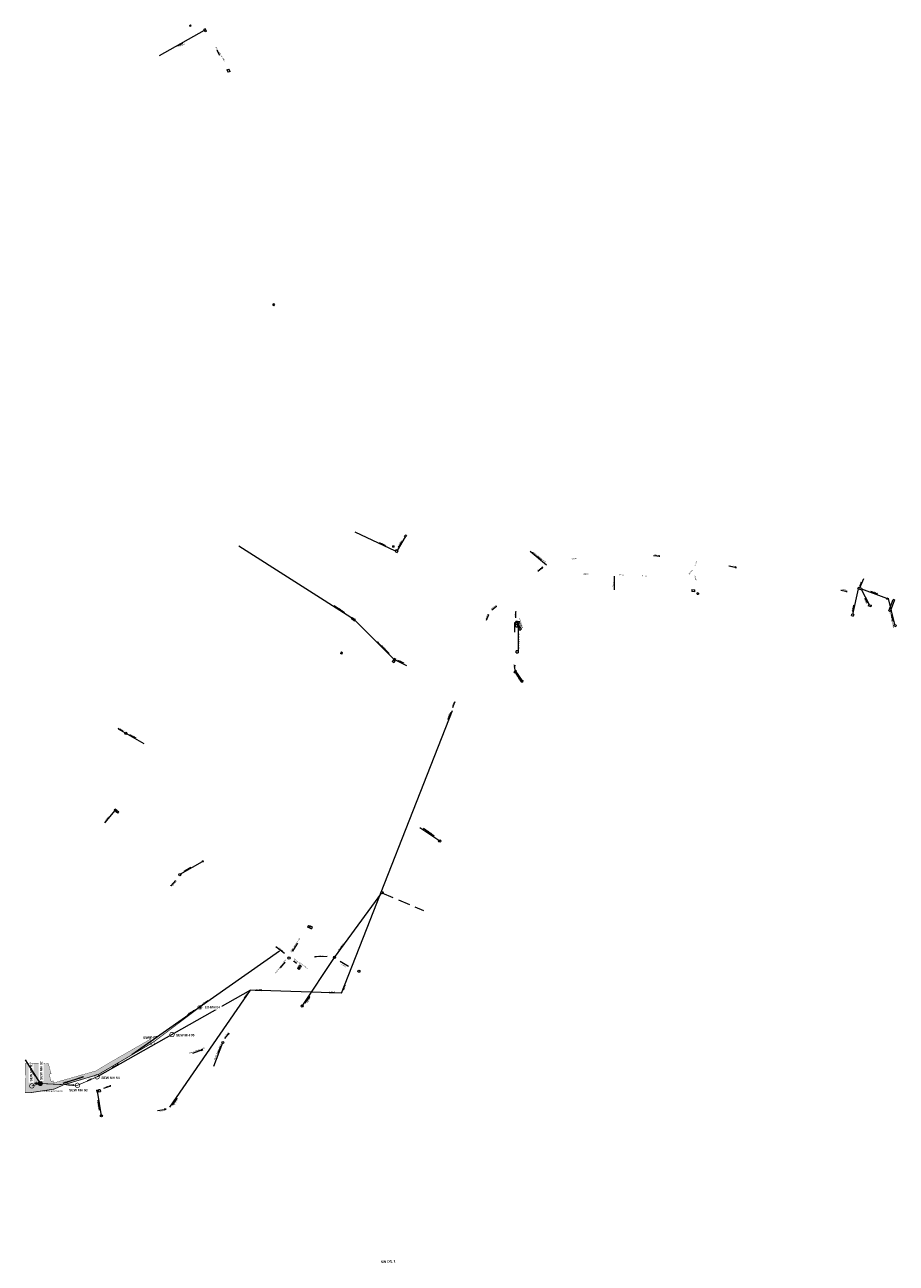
# Model space of a CAD drawing. Header units: millimetres. Extents: x -79464 to -76785, y -3788210 to -3782955.
# Tile 12 of 131: x -78664 to -78373, y -3786205 to -3785791. Entities that reach past the tile are written whole.
import ezdxf
from ezdxf.enums import TextEntityAlignment as Align
from ezdxf.lldxf.tags import DXFTag

# ---------------------------------------------------------------- set-up
doc = ezdxf.new("R2010")
doc.units = ezdxf.units.MM
doc.header["$LTSCALE"] = 8
doc.header["$MEASUREMENT"] = 0
doc.linetypes.add('DASHED', pattern=[0.75, 0.5, -0.25])
doc.linetypes.add('HIDDEN', pattern=[0.375, 0.25, -0.125])
for name, color, linetype in [('CAD', 7, 'Continuous'), ('CIVIL  NEW SWD CHANNEL', 10, 'Continuous'), ('NEW STORMWATER LINE', 10, 'Continuous'), ('Road Edge', 8, 'Continuous'), ('SEWER MANHOLE', 7, 'Continuous'), ('STORMWATER MANHOLE', 7, 'Continuous')]:
    doc.layers.add(name, color=color, linetype=linetype)
doc.layers.add('NEW SEWER LINE', color=3, linetype='Continuous', lineweight=0)
doc.styles.add('DEFAULT', font='arial.ttf')
doc.styles.add('Style-Arial', font='arial.ttf')
tags = doc.linetypes.add('DASHED0', pattern=[1, 0.5, -0.5]).pattern_tags.tags
tags[6:7] = [DXFTag(74, 4), DXFTag(75, 0), DXFTag(340, '0'), DXFTag(46, 0.0), DXFTag(50, 0.0), DXFTag(44, 0.0), DXFTag(45, 0.0)]
tags[4:5] = [DXFTag(74, 4), DXFTag(75, 0), DXFTag(340, '0'), DXFTag(46, 0.0), DXFTag(50, 0.0), DXFTag(44, 0.0), DXFTag(45, 0.0)]
tags = doc.linetypes.add('HIDDEN2', pattern=[0.1875, 0.125, -0.0625]).pattern_tags.tags
tags[6:7] = [DXFTag(74, 4), DXFTag(75, 0), DXFTag(340, '0'), DXFTag(46, 0.0), DXFTag(50, 0.0), DXFTag(44, 0.0), DXFTag(45, 0.0)]
tags[4:5] = [DXFTag(74, 4), DXFTag(75, 0), DXFTag(340, '0'), DXFTag(46, 0.0), DXFTag(50, 0.0), DXFTag(44, 0.0), DXFTag(45, 0.0)]

msp = doc.modelspace()

# ---------------------------------------------------------------- hatches: boundary and pattern name
at = {"layer": 'CAD'}
h = msp.add_hatch(dxfattribs=at)
h.set_pattern_fill('AR-HBONE', color=251, scale=0.003)
h.set_pattern_definition([(45, (-78659.09654, -3786141.6749), (0, 0.4310523), [0.9144, -0.3048]), (135, (-78658.88102, -3786141.45938), (4e-17, 0.4310523), [0.9144, -0.3048])])
h.paths.add_polyline_path([(-78654.44, -3786146.72), (-78651.23, -3786145.26), (-78639.43, -3786141.68), (-78624.71, -3786133.08), (-78621.65, -3786131.27), (-78622.28, -3786129.97), (-78622.71, -3786130.28), (-78634.77, -3786137.21), (-78640.57, -3786140.66), (-78648.82, -3786142.99), (-78654.63, -3786144.67), (-78654.83, -3786143.97), (-78655.49, -3786144.17), (-78656.14, -3786141.76), (-78655.49, -3786141.58), (-78656.45, -3786138.13), (-78662.67, -3786137.98), (-78662.67, -3786138.17), (-78664.17, -3786138.18), (-78664.05, -3786147.92), (-78661.25, -3786147.74)])

# ---------------------------------------------------------------- linework, layer by layer
at = {"layer": 'CIVIL  NEW SWD CHANNEL', "linetype": 'HIDDEN', "const_width": 0.1}
for points in [[(-78606.51, -3786119.37, 1), (-78605.01, -3786119.37, 1)], [(-78622.36, -3786131.29, 1), (-78620.93, -3786131.25, 1)]]:
    msp.add_lwpolyline(points, format="xyb", close=True, dxfattribs=at)
at = {"layer": 'NEW SEWER LINE', "color": 200, "linetype": 'HIDDEN2', "ltscale": 15, "elevation": -3467.19}
msp.add_lwpolyline([(-78615.06, -3786128.49, 0.25, 0.25, 0), (-78615.06, -3786128.49, 0.25, 0.25, 0), (-78615.06, -3786128.49, 0.25, 0.25, 0), (-78640.12, -3786142.61, 0.25, 0.25, 0), (-78646.7, -3786145.47, 0.25, 0.25, 0), (-78659.1, -3786144.85, 0.25, 0.25, 0), (-78661.94, -3786145.66, 0, 0, 0)], format="xyseb", dxfattribs=at)
at = {"layer": 'NEW SEWER LINE', "color": 200, "const_width": 0.216}
for points, elevation in [([(-78615.81, -3786128.49, 1), (-78614.31, -3786128.49, 1)], 6.56), ([(-78640.87, -3786142.61, 1), (-78639.37, -3786142.61, 1)], 6.56), ([(-78662.69, -3786145.66, 1), (-78661.19, -3786145.66, 1)], 6.27)]:
    msp.add_lwpolyline(points, format="xyb", close=True, dxfattribs=dict(at, elevation=elevation))
at = {"layer": 'NEW STORMWATER LINE', "color": 30, "linetype": 'HIDDEN2', "ltscale": 20, "const_width": 0.25}
msp.add_lwpolyline([(-78621.65, -3786131.27), (-78605.76, -3786119.37), (-78605.76, -3786119.37)], dxfattribs=at)
at = {"layer": 'SEWER MANHOLE', "color": 45, "lineweight": 15}
for p, q in [((-78489.78, -3785971.53), (-78495.22, -3785967)), ((-78467.17, -3785975.26), (-78467.22, -3785979.78)), ((-78508.08, -3785986.48), (-78506.53, -3785985.25)), ((-78500.29, -3785991.01), (-78500.37, -3785990.65, 6.07)), ((-78500.15, -3785991.08, 6.44), (-78500.09, -3785990.33, 7.13)), ((-78499.5, -3785990.36, 6.44), (-78500.09, -3785990.33, 7.13)), ((-78499.26, -3785990.81), (-78499.92, -3785990.74, 6.25)), ((-78499.5, -3785990.36, 7.13), (-78499.56, -3785991.1, 6.44)), ((-78499.47, -3785990.38, 7.13), (-78499.52, -3785991.08, 6.44)), ((-78499.47, -3785990.38, 6.44), (-78498.88, -3785990.38, 7.13)), ((-78498.93, -3785991.08, 6.44), (-78498.88, -3785990.38, 7.13)), ((-78500.09, -3785992.12, 6.44), (-78500.16, -3785991.35, 7.13)), ((-78499.58, -3785991.36, 6.44), (-78500.16, -3785991.35, 7.13)), ((-78500.15, -3785991.08, 7.13), (-78499.56, -3785991.1, 6.44)), ((-78500.09, -3785992.12, 7.13), (-78499.51, -3785992.13, 6.44)), ((-78499.58, -3785991.36, 7.13), (-78499.51, -3785992.13, 6.44)), ((-78498.93, -3785991.08, 7.13), (-78499.52, -3785991.08, 6.44)), ((-78499.26, -3785990.81), (-78499.34, -3786000.22, 7.04)), ((-78498.8, -3785992.73), (-78499.26, -3785990.81)), ((-78498.99, -3785993.18, 7.13), (-78498.99, -3785992.45, 6.44)), ((-78498.43, -3785992.48, 7.13), (-78498.99, -3785992.45, 6.44)), ((-78498.99, -3785993.18, 6.44), (-78498.43, -3785993.2, 7.13)), ((-78498.43, -3785992.48, 6.44), (-78498.43, -3785993.2, 7.13)), ((-78499.99, -3786000.85, 7.13), (-78499.95, -3786000.23, 6.44)), ((-78499.99, -3786000.85, 6.44), (-78499.28, -3786000.84, 7.13)), ((-78499.25, -3786000.22, 7.13), (-78499.95, -3786000.23, 6.44)), ((-78499.25, -3786000.22, 6.44), (-78499.28, -3786000.84, 7.13)), ((-78500.58, -3786007.43, 7.13), (-78500.33, -3786006.69, 6.44)), ((-78499.92, -3786006.84, 7.13), (-78500.33, -3786006.69, 6.44)), ((-78498.17, -3786010.49), (-78500.31, -3786007.19)), ((-78499.92, -3786006.84, 6.44), (-78500.17, -3786007.58, 7.13)), ((-78497.89, -3786010.18), (-78500.08, -3786006.93)), ((-78500.58, -3786007.43, 6.44), (-78500.17, -3786007.58, 7.13)), ((-78498.16, -3786010.08, 6.44), (-78498.27, -3786010.66, 7.13)), ((-78497.68, -3786010.65, 6.44), (-78498.27, -3786010.66, 7.13)), ((-78498.16, -3786010.08, 7.13), (-78497.57, -3786010.07, 6.44)), ((-78497.68, -3786010.65, 7.13), (-78497.57, -3786010.07, 6.44)), ((-78558.41, -3786114.62), (-78521.3, -3786020.14)), ((-78615.8, -3786152.81), (-78588.78, -3786113.67)), ((-78558.41, -3786114.62, 8.08), (-78588.78, -3786113.67, 4.77))]:
    msp.add_line(p, q, dxfattribs=at)
for points in [[(-78494.45, -3785967.44), (-78491.5, -3785969.82), (-78491.72, -3785969.53), (-78491.79, -3785969.66), (-78491.5, -3785969.82)], [(-78454.01, -3785968.31), (-78451.88, -3785968.52), (-78452.2, -3785968.42), (-78452.18, -3785968.57), (-78451.88, -3785968.52)], [(-78492.66, -3785973.58), (-78491.03, -3785972.23), (-78491.35, -3785972.4), (-78491.2, -3785972.53), (-78491.03, -3785972.23)], [(-78428.79, -3785971.77), (-78426.27, -3785972.3), (-78426.68, -3785972.13), (-78426.68, -3785972.32), (-78426.27, -3785972.3)], [(-78391.32, -3785979.94), (-78389.3, -3785980.39), (-78389.47, -3785980.32), (-78389.45, -3785980.4), (-78389.3, -3785980.39)], [(-78509.88, -3785989.95), (-78509.14, -3785988.05), (-78509.29, -3785988.29), (-78509.18, -3785988.32), (-78509.14, -3785988.05)], [(-78500.41, -3785993.9), (-78500.37, -3785990.65), (-78500.47, -3785991.01), (-78500.29, -3785991.01)], [(-78500.1, -3785989.13), (-78500.09, -3785987.02), (-78500.15, -3785987.35), (-78500.05, -3785987.35), (-78500.09, -3785987.02)], [(-78498.74, -3785992.27), (-78499.01, -3785991.32), (-78498.96, -3785991.41), (-78499.03, -3785991.46), (-78499.01, -3785991.32)], [(-78500.43, -3786006.47), (-78500.4, -3786004.94), (-78500.45, -3786005.15), (-78500.37, -3786005.16), (-78500.4, -3786004.94)], [(-78498.33, -3786009.9), (-78499.34, -3786008.4), (-78499.31, -3786008.67), (-78499.13, -3786008.55), (-78499.34, -3786008.4)], [(-78521.14, -3786019.13), (-78520.42, -3786017.25), (-78520.56, -3786017.53), (-78520.47, -3786017.54), (-78520.42, -3786017.25)], [(-78522.71, -3786023.16), (-78521.78, -3786020.8), (-78521.91, -3786021), (-78521.81, -3786021.05), (-78521.78, -3786020.8)], [(-78590.79, -3786116.29), (-78589.84, -3786114.93), (-78589.97, -3786115.04), (-78589.88, -3786115.1), (-78589.84, -3786114.93)], [(-78587.21, -3786113.63), (-78585.05, -3786113.68), (-78585.29, -3786113.64), (-78585.25, -3786113.74), (-78585.05, -3786113.68)], [(-78562.53, -3786114.37), (-78560.68, -3786114.43), (-78560.86, -3786114.39), (-78560.85, -3786114.46), (-78560.68, -3786114.43)], [(-78557.87, -3786113.56), (-78557.25, -3786111.96), (-78557.38, -3786112.14), (-78557.28, -3786112.18), (-78557.25, -3786111.96)], [(-78634.99, -3786139.54), (-78632.89, -3786138.34), (-78633.37, -3786138.52), (-78633.25, -3786138.67), (-78632.89, -3786138.34)], [(-78646.08, -3786143.08), (-78644.77, -3786142.65), (-78644.88, -3786142.66), (-78644.85, -3786142.72), (-78644.77, -3786142.65)], [(-78643.33, -3786143.93), (-78642.1, -3786143.44), (-78642.28, -3786143.48), (-78642.24, -3786143.53), (-78642.1, -3786143.44)], [(-78614.9, -3786152.12), (-78613.37, -3786149.77), (-78613.69, -3786150.04), (-78613.45, -3786150.18), (-78613.37, -3786149.77)], [(-78619.96, -3786153.86), (-78617.01, -3786153.45), (-78617.71, -3786153.45), (-78617.57, -3786153.69), (-78617.01, -3786153.45)]]:
    msp.add_lwpolyline(points, dxfattribs=at)
msp.add_lwpolyline([(-78506.53, -3785985.25), (-78506.8, -3785985.37), (-78506.67, -3785985.48)], close=True, dxfattribs=at)
at = {"layer": 'STORMWATER MANHOLE', "color": 216, "lineweight": 15}
for p, q in [((-78609.22, -3785791.05, 5.27), (-78608.88, -3785790.84, 5.29)), ((-78609.22, -3785791.05, 5.29), (-78609, -3785791.43, 5.27)), ((-78608.66, -3785791.22, 5.29), (-78609, -3785791.43, 5.27)), ((-78608.66, -3785791.22, 5.27), (-78608.88, -3785790.84, 5.29)), ((-78604.25, -3785792.74, 1.34), (-78619.37, -3785801.17)), ((-78603.93, -3785792.23, 3.32), (-78604.4, -3785792.46)), ((-78604.02, -3785793.15, 3.32), (-78604.4, -3785792.46)), ((-78603.56, -3785792.92, 3.32), (-78604.02, -3785793.15)), ((-78603.56, -3785792.92, 3.32), (-78603.93, -3785792.23)), ((-78596.72, -3785805.95, 5.27), (-78596.11, -3785805.69, 5.29)), ((-78596.72, -3785805.95, 5.29), (-78596.26, -3785806.72, 5.27)), ((-78595.65, -3785806.45, 5.29), (-78596.26, -3785806.72, 5.27)), ((-78595.65, -3785806.45, 5.27), (-78596.11, -3785805.69, 5.29)), ((-78581.13, -3785884.05, 4.75), (-78581.37, -3785884.41, 4.76)), ((-78581, -3785884.81, 4.75), (-78581.37, -3785884.41, 4.76)), ((-78581.13, -3785884.05, 4.76), (-78580.76, -3785884.45, 4.75)), ((-78581, -3785884.81, 4.76), (-78580.76, -3785884.45, 4.75)), ((-78540.34, -3785966.81, 4.71), (-78553.77, -3785960.5, 4.75)), ((-78537.33, -3785961.93, 6.03), (-78537.11, -3785961.48, 5.84)), ((-78536.65, -3785961.65, 6.03), (-78537.11, -3785961.48, 5.84)), ((-78536.65, -3785961.65, 5.84), (-78536.87, -3785962.09, 6.03)), ((-78554.08, -3785989.77, 4.11), (-78592.66, -3785965.13, 2.95)), ((-78541.32, -3785965.03, 4.72), (-78540.76, -3785965.03, 4.69)), ((-78541.32, -3785965.03, 4.69), (-78541.28, -3785965.51, 4.72)), ((-78540.72, -3785965.51, 4.69), (-78541.28, -3785965.51, 4.72)), ((-78540.72, -3785965.51, 4.72), (-78540.76, -3785965.03, 4.69)), ((-78537.09, -3785962.01, 5.94), (-78539.72, -3785966.63, 4.71)), ((-78537.33, -3785961.93, 5.84), (-78536.87, -3785962.09, 6.03)), ((-78540.41, -3785966.93, 4.72), (-78540.13, -3785966.43, 4.69)), ((-78540.41, -3785966.93, 4.69), (-78539.78, -3785967.25, 4.72)), ((-78539.5, -3785966.74, 4.72), (-78540.13, -3785966.43, 4.69)), ((-78539.5, -3785966.74, 4.69), (-78539.78, -3785967.25, 4.72)), ((-78385.05, -3785979.14), (-78383.67, -3785975.96)), ((-78441.23, -3785979.69, 5.49), (-78440.18, -3785979.78, 6.29)), ((-78441.23, -3785979.69, 6.29), (-78441.22, -3785980.37, 5.49)), ((-78440.16, -3785980.46, 6.29), (-78441.22, -3785980.37, 5.49)), ((-78440.16, -3785980.46, 5.49), (-78440.18, -3785979.78, 6.29)), ((-78439, -3785980.85, 6.29), (-78439.43, -3785980.83, 5.49)), ((-78439.42, -3785981.25, 6.29), (-78439.43, -3785980.83, 5.49)), ((-78439.42, -3785981.25, 5.49), (-78439, -3785981.28, 6.29)), ((-78439, -3785980.85, 5.49), (-78439, -3785981.28, 6.29)), ((-78387.35, -3785988.01, 3.51), (-78385.42, -3785979.43, 3.53)), ((-78385.72, -3785979.34, 2.95), (-78385.6, -3785978.96, 4.11)), ((-78385.72, -3785979.34, 4.11), (-78385.13, -3785979.51, 2.95)), ((-78385.01, -3785979.14, 2.95), (-78385.6, -3785978.96, 4.11)), ((-78385.01, -3785979.14, 4.11), (-78385.13, -3785979.51, 2.95)), ((-78385.02, -3785979.55, 4.11), (-78384.92, -3785979.15, 2.95)), ((-78385.02, -3785979.55, 2.95), (-78384.42, -3785979.73, 4.11)), ((-78384.31, -3785979.32, 4.11), (-78384.92, -3785979.15, 2.95)), ((-78381.81, -3785984.76, 3.77), (-78384.47, -3785979.71, 4.01)), ((-78384.31, -3785979.32, 2.95), (-78384.42, -3785979.73, 4.11)), ((-78376.01, -3785982.69, 3.6), (-78384.37, -3785979.52, 3.52)), ((-78375.94, -3785982.47, 2.95), (-78376.06, -3785982.87, 4.11)), ((-78375.94, -3785982.47, 4.11), (-78375.38, -3785982.63, 2.95)), ((-78382.09, -3785984.68, 2.95), (-78382.22, -3785985.14, 4.11)), ((-78381.28, -3785985.41, 2.95), (-78382.22, -3785985.14, 4.11)), ((-78382.09, -3785984.68, 4.11), (-78381.14, -3785984.95, 2.95)), ((-78381.28, -3785985.41, 4.11), (-78381.14, -3785984.95, 2.95)), ((-78375.5, -3785983.03, 2.95), (-78376.06, -3785982.87, 4.11)), ((-78375.5, -3785983.03, 4.11), (-78375.38, -3785982.63, 2.95)), ((-78373.31, -3785991.41, 3.12), (-78375.38, -3785982.63, 2.96)), ((-78375.3, -3785986.84, 4.11), (-78373.89, -3785983.02, 2.95)), ((-78373.46, -3785983.17, 2.95), (-78374.87, -3785986.99, 4.11)), ((-78373.46, -3785983.17, 4.11), (-78373.89, -3785983.02, 2.95)), ((-78387.81, -3785988.4, 4.11), (-78387.65, -3785987.94, 2.95)), ((-78387.81, -3785988.4, 2.95), (-78387.2, -3785988.54, 4.11)), ((-78387.04, -3785988.08, 4.11), (-78387.65, -3785987.94, 2.95)), ((-78387.04, -3785988.08, 2.95), (-78387.2, -3785988.54, 4.11)), ((-78375.3, -3785986.84, 2.95), (-78374.87, -3785986.99, 4.11)), ((-78373.52, -3785991.85, 4.11), (-78373.4, -3785991.39, 2.95)), ((-78373.52, -3785991.85, 2.95), (-78372.96, -3785992.03, 4.11)), ((-78372.84, -3785991.57, 4.11), (-78373.4, -3785991.39, 2.95)), ((-78372.84, -3785991.57, 2.95), (-78372.96, -3785992.03, 4.11)), ((-78558.38, -3786000.51, 3.75), (-78558.66, -3786001.05, 4.36)), ((-78558.3, -3786001.27, 3.75), (-78558.66, -3786001.05, 4.36)), ((-78558.38, -3786000.51, 4.36), (-78558.02, -3786000.73, 3.75)), ((-78558.3, -3786001.27, 4.36), (-78558.02, -3786000.73, 3.75)), ((-78540.99, -3786003.14, 4.36), (-78540.74, -3786002.73, 3.75)), ((-78540.99, -3786003.14, 3.75), (-78540.43, -3786003.45, 4.36)), ((-78540.18, -3786003.05, 4.36), (-78540.74, -3786002.73, 3.75)), ((-78540.18, -3786003.05, 3.75), (-78540.43, -3786003.45, 4.36)), ((-78541.36, -3786003.81, 3.75), (-78541.08, -3786003.35, 4.36)), ((-78541.36, -3786003.81, 4.36), (-78540.82, -3786004.1, 3.75)), ((-78540.55, -3786003.64, 3.75), (-78541.08, -3786003.35, 4.36)), ((-78540.55, -3786003.64, 4.36), (-78540.82, -3786004.1, 3.75)), ((-78633.07, -3786026.29, 2.04), (-78624.46, -3786031.2, 1.94)), ((-78637.5, -3786057.72, 1.81), (-78634.03, -3786053.62, 2.31)), ((-78634, -3786053.08, 1.81), (-78634.38, -3786053.51, 2.31)), ((-78633.85, -3786053.94, 1.81), (-78634.38, -3786053.51, 2.31)), ((-78634, -3786053.08, 2.31), (-78633.47, -3786053.51, 1.81)), ((-78633.85, -3786053.94, 2.31), (-78633.47, -3786053.51, 1.81)), ((-78633.45, -3786053.53, 2.31), (-78633.82, -3786053.96, 1.81)), ((-78633.23, -3786054.46, 2.31), (-78633.82, -3786053.96, 1.81)), ((-78633.45, -3786053.53, 1.81), (-78632.85, -3786054.03, 2.31)), ((-78633.23, -3786054.46, 1.81), (-78632.85, -3786054.03, 2.31)), ((-78525.53, -3786063.78, 7.69), (-78532.19, -3786059.41, 4.62)), ((-78604.97, -3786070.68, 4.36), (-78612.44, -3786075.02, 3.75)), ((-78604.92, -3786070.36, 4.26), (-78604.97, -3786070.68, 4.63)), ((-78604.61, -3786070.74, 4.26), (-78604.97, -3786070.68, 4.63)), ((-78604.92, -3786070.36, 4.63), (-78604.56, -3786070.42, 4.26)), ((-78604.61, -3786070.74, 4.63), (-78604.56, -3786070.42, 4.26)), ((-78560.69, -3786102.68, 4.25), (-78544.83, -3786081.05, 5.48)), ((-78569.46, -3786091.97, 7.69), (-78569.72, -3786092.62, 4.62)), ((-78569.16, -3786092.82, 7.69), (-78569.72, -3786092.62, 4.62)), ((-78569.46, -3786091.97, 4.62), (-78568.9, -3786092.17, 7.69)), ((-78569.16, -3786092.82, 4.62), (-78568.9, -3786092.17, 7.69)), ((-78568.94, -3786092.92, 4.62), (-78568.7, -3786092.26, 7.69)), ((-78568.94, -3786092.92, 7.69), (-78568.42, -3786093.16, 4.62)), ((-78568.19, -3786092.49, 4.62), (-78568.7, -3786092.26, 7.69)), ((-78568.19, -3786092.49, 7.69), (-78568.42, -3786093.16, 4.62)), ((-78628.47, -3786135.18, 6.14), (-78579.15, -3786100.44, 6.14)), ((-78572.83, -3786105.97, 7.69), (-78573.14, -3786106.37, 4.62)), ((-78572.56, -3786106.75, 7.69), (-78573.14, -3786106.37, 4.62)), ((-78572.83, -3786105.97, 4.62), (-78572.25, -3786106.35, 7.69)), ((-78572.69, -3786105.71, 4.62), (-78572.39, -3786105.26, 7.69)), ((-78572.69, -3786105.71, 7.69), (-78572.13, -3786106.06, 4.62)), ((-78572.56, -3786106.75, 4.62), (-78572.25, -3786106.35, 7.69)), ((-78571.83, -3786105.61, 4.62), (-78572.39, -3786105.26, 7.69)), ((-78571.83, -3786105.61, 7.69), (-78572.13, -3786106.06, 4.62)), ((-78571.5, -3786118.95, 4.63), (-78560.69, -3786102.68, 4.26)), ((-78601.08, -3786139.11, 5.83), (-78598.04, -3786131.15, 5.84)), ((-78640.34, -3786147.13, 6.51), (-78639.85, -3786147.06, 6.12)), ((-78640.34, -3786147.13, 6.12), (-78640.24, -3786147.76, 6.51)), ((-78639.74, -3786147.69, 6.12), (-78640.24, -3786147.76, 6.51)), ((-78638.68, -3786155.67, 6.34), (-78640.01, -3786147.42, 6.5)), ((-78639.74, -3786147.69, 6.51), (-78639.85, -3786147.06, 6.12)), ((-78639.09, -3786146.92, 6.12), (-78639.59, -3786147, 6.51)), ((-78639.48, -3786147.64, 6.12), (-78639.59, -3786147, 6.51)), ((-78639.48, -3786147.64, 6.51), (-78638.99, -3786147.56, 6.12)), ((-78639.09, -3786146.92, 6.51), (-78638.99, -3786147.56, 6.12))]:
    msp.add_line(p, q, dxfattribs=at)
at = {"layer": 'STORMWATER MANHOLE', "color": 216, "linetype": 'DASHED', "lineweight": 15}
msp.add_line((-78544.83, -3786081.05), (-78530.91, -3786087), dxfattribs=at)
at = {"layer": 'STORMWATER MANHOLE', "color": 216, "lineweight": 15}
for points in [[(-78611.5, -3785797.07), (-78613.08, -3785797.87), (-78612.88, -3785797.73), (-78612.86, -3785797.82), (-78613.08, -3785797.87)], [(-78599.02, -3785801.11), (-78599.99, -3785799.4), (-78599.82, -3785799.53), (-78599.95, -3785799.58), (-78599.99, -3785799.4)], [(-78543.71, -3785965.09), (-78545.71, -3785964.11), (-78545.44, -3785964.18), (-78545.51, -3785964.29), (-78545.71, -3785964.11)], [(-78538.19, -3785963.58), (-78539.28, -3785965.55), (-78539.18, -3785965.21), (-78539.06, -3785965.31), (-78539.28, -3785965.55)], [(-78384.96, -3785978.89), (-78384.42, -3785977.38), (-78384.56, -3785977.57), (-78384.43, -3785977.62), (-78384.42, -3785977.38)], [(-78379.01, -3785981.28), (-78381.39, -3785980.38), (-78381.08, -3785980.41), (-78381.13, -3785980.6), (-78381.39, -3785980.38)], [(-78557.37, -3785987.44), (-78560.79, -3785985.18), (-78560.43, -3785985.33), (-78560.55, -3785985.43), (-78560.79, -3785985.18)], [(-78387.4, -3785986.99), (-78386.98, -3785984.92), (-78387.14, -3785985.26), (-78386.98, -3785985.29), (-78386.98, -3785984.92)], [(-78382.32, -3785984.28), (-78383.19, -3785982.56), (-78382.96, -3785982.74), (-78383.14, -3785982.87), (-78383.19, -3785982.56)], [(-78536.49, -3786005.15), (-78540.74, -3786003.13), (-78554.08, -3785989.77)], [(-78373.71, -3785990.48), (-78374.45, -3785988.05), (-78374.4, -3785988.53), (-78374.21, -3785988.47), (-78374.45, -3785988.05)], [(-78542.46, -3786001.09), (-78546.47, -3785997.12), (-78546.03, -3785997.32), (-78546.25, -3785997.5), (-78546.47, -3785997.12)], [(-78537.54, -3786004.34), (-78539.56, -3786003.46), (-78539.29, -3786003.48), (-78539.35, -3786003.62), (-78539.56, -3786003.46)], [(-78631.46, -3786027.02), (-78633.03, -3786026.14), (-78632.89, -3786026.19), (-78632.93, -3786026.25), (-78633.03, -3786026.14)], [(-78627.21, -3786029.41), (-78629.13, -3786028.25), (-78628.85, -3786028.35), (-78628.93, -3786028.47), (-78629.13, -3786028.25)], [(-78636.33, -3786056.01), (-78637.39, -3786057.43), (-78637.32, -3786057.25), (-78637.27, -3786057.32), (-78637.39, -3786057.43)], [(-78527.43, -3786062.14), (-78530.97, -3786059.64), (-78530.49, -3786059.8), (-78530.73, -3786060.08), (-78530.97, -3786059.64)], [(-78608.78, -3786072.67), (-78610.95, -3786073.97), (-78610.7, -3786073.74), (-78610.64, -3786073.88), (-78610.95, -3786073.97)], [(-78613.91, -3786076.94), (-78615.41, -3786078.73), (-78615.32, -3786078.55), (-78615.24, -3786078.66), (-78615.41, -3786078.73)], [(-78573.06, -3786097.88), (-78574.74, -3786100.57), (-78574.6, -3786100.09), (-78574.4, -3786100.26), (-78574.74, -3786100.57)], [(-78557.75, -3786098.35), (-78559.14, -3786100.27), (-78559.01, -3786099.99), (-78558.89, -3786100.13), (-78559.14, -3786100.27)], [(-78577.41, -3786101.38), (-78580.32, -3786099.11), (-78579.89, -3786099.34), (-78580.06, -3786099.43), (-78580.32, -3786099.11)], [(-78563.2, -3786102.41), (-78567.32, -3786102.5), (-78566.97, -3786102.41), (-78567.01, -3786102.63), (-78567.32, -3786102.5)], [(-78578.77, -3786106.14), (-78577.2, -3786104.3), (-78577.46, -3786104.55), (-78577.39, -3786104.6), (-78577.2, -3786104.3)], [(-78573.38, -3786104.71), (-78574.37, -3786103.95), (-78574.21, -3786104.01), (-78574.27, -3786104.11), (-78574.37, -3786103.95)], [(-78556.02, -3786105.77), (-78558.84, -3786104.07), (-78558.47, -3786104.18), (-78558.52, -3786104.33), (-78558.84, -3786104.07)], [(-78604.95, -3786118.53), (-78603.04, -3786117.21), (-78603.34, -3786117.33), (-78603.24, -3786117.4), (-78603.04, -3786117.21)], [(-78570.52, -3786117.97), (-78568.98, -3786115.72), (-78569.27, -3786116.01), (-78569.09, -3786116.13), (-78568.98, -3786115.72)], [(-78609.85, -3786121.91), (-78607.6, -3786120.41), (-78608.02, -3786120.59), (-78607.89, -3786120.75), (-78607.6, -3786120.41)], [(-78597.39, -3786129.8), (-78595.93, -3786128.03), (-78596.22, -3786128.24), (-78596.04, -3786128.32), (-78595.93, -3786128.03)], [(-78608.06, -3786134.66), (-78604.8, -3786133.51), (-78605.36, -3786133.63), (-78605.28, -3786133.82), (-78604.8, -3786133.51)], [(-78599.66, -3786134.69), (-78598.72, -3786132.33), (-78598.88, -3786132.54), (-78598.75, -3786132.58), (-78598.72, -3786132.33)], [(-78639.26, -3786153.81), (-78639.8, -3786150.39), (-78639.8, -3786150.88), (-78639.65, -3786150.84), (-78639.8, -3786150.39)]]:
    msp.add_lwpolyline(points, dxfattribs=at)
for points in [[(-78555.06, -3785989.45), (-78554.83, -3785989.08), (-78554.32, -3785989.38), (-78554.55, -3785989.76)], [(-78553.9, -3785990.1), (-78553.71, -3785989.73), (-78554.24, -3785989.45), (-78554.43, -3785989.82)]]:
    msp.add_lwpolyline(points, close=True, dxfattribs=at)
for centre in [(-78630.5, -3786027.76, 2.04), (-78525.53, -3786063.78, 6.17), (-78612.44, -3786075.02, 3.75), (-78544.83, -3786081.05, 3.75), (-78575.92, -3786102.9, 6.17), (-78560.69, -3786102.68, 6.17), (-78552.54, -3786107.33, 6.17), (-78605.76, -3786119.37, 6.17), (-78571.5, -3786118.95, 6.17), (-78598.04, -3786131.15, 6.17), (-78638.68, -3786155.67, 6.34)]:
    msp.add_circle(centre, 0.35, dxfattribs=at)

# ---------------------------------------------------------------- texts
at = {"layer": 'NEW SEWER LINE', "color": 200, "linetype": 'Continuous', "lineweight": -3, "insert": (-78613.72, -3786128.28, -1725.63), "char_height": 0.8, "attachment_point": 1, "style": 'DEFAULT'}
msp.add_mtext_dynamic_manual_height_columns('{\\fArial|b1|i0|c0|p39;SEW MH 05}', width=6.7758, gutter_width=1, heights=[0], dxfattribs=at)
at = {"layer": 'NEW STORMWATER LINE', "linetype": 'Continuous', "lineweight": -3, "char_height": 0.8, "attachment_point": 1, "rotation": 3.1799, "style": 'DEFAULT'}
for s, width, insert in [('{\\fArial|b1|i0|c0|p39;SWMH05}', 4.8473, (-78624.73, -3786129.18)), ('{\\fArial|b1|i0|c0|p39;SW O/L 1}', 5.3319, (-78545.24, -3786204.11, -1731.93))]:
    msp.add_mtext_dynamic_manual_height_columns(s, width=width, gutter_width=1, heights=[0], dxfattribs=dict(at, insert=insert))
at = {"layer": 'SEWER MANHOLE', "color": 1, "style": 'Style-Arial'}
for s, rotation, p in [('200mm @invert 3.47m', 323, (-78494.52, -3785967.07, 5.45)), ('150mm', 93, (-78500.49, -3785992.46, 6.29)), ('150mm', 90, (-78500.25, -3785988.85, 6.08)), ('@invert 5.82m', 107, (-78497.82, -3785992.75, 6.31)), ('150mm ', 107, (-78498.25, -3785992.46, 6.38)), ('150mm @invert 6.04m', 90, (-78498.96, -3785999.45, 6.84)), ('150mm', 90, (-78500.64, -3786006.43, 6.7)), ('150mm', 124, (-78498.77, -3786009.91, 6.89))]:
    msp.add_text(s, height=0.4, rotation=rotation, dxfattribs=at).set_placement(p, align=Align.MIDDLE_LEFT)
for s, rotation, p in [('500mm', 11, (-78481.49, -3785969.86, 5.46)), ('500mm', 356, (-78453.94, -3785968.44, 5.48)), ('500mm', 41, (-78492.46, -3785973.54, 5.64)), ('500mm', 351, (-78428.6, -3785971.93, 5.92)), ('500mm', 351, (-78391.19, -3785979.98, 7.37)), ('500mm', 41, (-78507.97, -3785986.5, 5.56)), ('500mm', 72, (-78509.7, -3785989.64, 5.55)), ('500mm', 72, (-78520.99, -3786019.01, 4.59)), ('500mm', 72, (-78522.53, -3786022.98, 4.58)), ('500mm', 60, (-78590.59, -3786116.39, 5.97)), ('500mm', 3, (-78586.95, -3786113.76, 5.9)), ('500mm', 72, (-78557.27, -3786113.71, 8.07)), ('100mm', 29, (-78634.99, -3786139.54, 6.52)), ('100mm', 16, (-78646.17, -3786143.19, 6.59)), ('100mm', 23, (-78643.45, -3786144.08, 6.65)), ('500mm', 62, (-78614.08, -3786152.2, 7.17)), ('500mm', 11, (-78619.13, -3786154.41, 7.43))]:
    msp.add_text(s, height=0.4, rotation=rotation, dxfattribs=at).set_placement(p, align=Align.BOTTOM_LEFT)
for rotation, p in [(53, (-78441.65, -3785973.9, 5.79)), (66, (-78439.89, -3785970.98, 5.7)), (358, (-78476.72, -3785974.49, 5.62)), (92, (-78467.46, -3785978.15, 5.7)), (358, (-78464.64, -3785974.79, 5.66)), (358, (-78457.05, -3785975.12, 5.7)), (102, (-78440.03, -3785975.84, 5.9))]:
    msp.add_text('150mm', height=0.4, rotation=rotation, dxfattribs=at).set_placement(p, align=Align.MIDDLE)
msp.add_text('500mm', height=0.4, dxfattribs=at).set_placement((-78562.47, -3786114.41, 6.49), align=Align.BOTTOM_LEFT)
msp.add_text('PVC RODING EYECOVER', height=0.4, dxfattribs=at).set_placement((-78658.51, -3786147.47, 6.56), align=Align.MIDDLE_LEFT)
at = {"layer": 'STORMWATER MANHOLE', "color": 1, "style": 'Style-Arial'}
for s, rotation, p in [('450mm', 21, (-78612.51, -3785797.9, 3.05)), ('300mm @invert 1.79m', 302, (-78600.44, -3785798.19, 2.95)), ('150mm', 339, (-78545.07, -3785964.28, 4.65)), ('150mm', 61, (-78539.22, -3785964.88, 4.65)), ('350mm', 73, (-78385.17, -3785978.73, 7.68)), ('300mm', 343, (-78380.77, -3785980.42, 7.62)), ('450mm', 331, (-78559.43, -3785985.95, 4.21)), ('250mm', 79, (-78387.53, -3785986.79, 7.56)), ('300mm', 298, (-78383.49, -3785982.86, 7.59)), ('400mm @invert 6.99m', 103, (-78373.71, -3785992.48, 7.77)), ('450mm', 320, (-78545.06, -3785998.3, 4.05)), ('100mm', 337, (-78539.05, -3786003.5, 3.97)), ('300mm', 331, (-78632.67, -3786026.1, 2.07)), ('300mm', 331, (-78628.39, -3786028.51, 2.01)), ('400mm', 56, (-78637.28, -3786057.13, 2.32)), ('500mm', 329, (-78529.83, -3786060.26, 6.54)), ('400mm', 30, (-78610.67, -3786073.56, 3.85)), ('650mm', 53, (-78614.81, -3786078.61, 3.19)), ('350mm @invert 3.38m', 57, (-78575.42, -3786100.94, 4.9)), ('400mm', 53, (-78558.83, -3786099.5, 3.96)), ('650mm', 324, (-78579.43, -3786099.54, 5.1)), ('600mm', 1, (-78566.08, -3786102.24, 4.26)), ('400mm @invert 3.13m', 52, (-78580.52, -3786107.95, 5.59)), ('350mm @invert 3.23m', 326, (-78574.33, -3786103.22, 4.87)), ('400mm', 330, (-78558.39, -3786104.88, 5.54)), ('400mm', 32, (-78604.89, -3786118.2, 6.14)), ('400mm', 60, (-78569.89, -3786117.86, 4.24)), ('400mm', 32, (-78609.72, -3786121.5, 6.15)), ('400mm', 52, (-78597.36, -3786129.28, 5.76)), ('400mm @invert 4.01m', 19, (-78609.37, -3786134.74, 6.15)), ('350mm @invert 4.01m', 67, (-78600.92, -3786136.97, 5.85)), ('400mm', 101, (-78639.59, -3786152.85, 6.42))]:
    msp.add_text(s, height=0.4, rotation=rotation, dxfattribs=at).set_placement(p, align=Align.MIDDLE_LEFT)

# ---------------------------------------------------------------- next in the draw order: texts
at = {"layer": 'NEW SEWER LINE', "color": 200, "linetype": 'Continuous', "lineweight": -3, "insert": (-78662.56, -3786144.16, 6.66), "char_height": 0.8, "attachment_point": 1, "rotation": 90, "style": 'DEFAULT', "bg_fill": 2}
msp.add_mtext_dynamic_manual_height_columns('{\\fArial|b1|i0|c0|p39;SEW MH 01}', width=5.9475, gutter_width=1, heights=[0], dxfattribs=at)

# ---------------------------------------------------------------- next in the draw order: linework, layer by layer
at = {"layer": 'Road Edge', "color": 3, "const_width": 0.1}
msp.add_lwpolyline([(-78664.17, -3786138.18), (-78662.67, -3786138.17), (-78662.67, -3786137.98), (-78656.45, -3786138.13), (-78655.49, -3786141.58), (-78656.14, -3786141.76), (-78655.49, -3786144.17), (-78654.83, -3786143.97), (-78654.63, -3786144.67), (-78648.82, -3786142.99), (-78640.57, -3786140.66), (-78634.77, -3786137.21), (-78622.71, -3786130.28), (-78622.28, -3786129.97), (-78621.65, -3786131.27), (-78624.71, -3786133.08), (-78639.43, -3786141.68), (-78651.23, -3786145.26), (-78654.44, -3786146.72), (-78661.25, -3786147.74), (-78664.05, -3786147.92)], close=True, dxfattribs=at)

# ---------------------------------------------------------------- next in the draw order: texts
at = {"layer": 'NEW SEWER LINE', "color": 200, "linetype": 'Continuous', "lineweight": -3, "insert": (-78659.21, -3786143.63, -1731.93), "char_height": 0.8, "attachment_point": 1, "rotation": 90, "style": 'DEFAULT', "bg_fill": 2}
msp.add_mtext_dynamic_manual_height_columns('{\\fArial|b1|i0|c0|p39;SEW MH 02}', width=6.2267, gutter_width=1, heights=[0], dxfattribs=at)
at = {"layer": 'NEW SEWER LINE', "color": 200, "linetype": 'Continuous', "lineweight": -3, "char_height": 0.8, "attachment_point": 1, "style": 'DEFAULT', "bg_fill": 3, "box_fill_scale": 1.5, "bg_fill_color": 256, "bg_fill_transparency": 0}
for s, width, insert in [('{\\fArial|b1|i0|c0|p39;SEW MH 04}', 6.149, (-78638.71, -3786142.53, 1741.81)), ('{\\fArial|b1|i0|c0|p39;SEW MH 03}', 6.2296, (-78649.44, -3786146.7, -1731.93))]:
    msp.add_mtext_dynamic_manual_height_columns(s, width=width, gutter_width=1, heights=[0], dxfattribs=dict(at, insert=insert))

# ---------------------------------------------------------------- next in the draw order: linework, layer by layer
at = {"layer": 'CIVIL  NEW SWD CHANNEL', "linetype": 'HIDDEN2', "ltscale": 20, "const_width": 0.25}
msp.add_lwpolyline([(-78664.18, -3786147.93), (-78662.39, -3786147.91), (-78654.44, -3786146.72), (-78653.03, -3786146.08), (-78651.23, -3786145.26), (-78639.7, -3786141.84), (-78621.65, -3786131.27)], dxfattribs=at)
at = {"layer": 'NEW SEWER LINE', "color": 200, "const_width": 0.216}
for points, elevation in [([(-78659.86, -3786144.85, 1), (-78658.36, -3786144.85, 1)], -3467.19), ([(-78647.45, -3786145.47, 1), (-78645.95, -3786145.47, 1)], 6.42)]:
    msp.add_lwpolyline(points, format="xyb", close=True, dxfattribs=dict(at, elevation=elevation))
at = {"layer": 'SEWER MANHOLE', "color": 45, "lineweight": 15}
for p, q in [((-78588.78, -3786113.67, 6.57), (-78640.12, -3786142.61, 6.56)), ((-78664.18, -3786136.99), (-78659.14, -3786144.87)), ((-78644.9, -3786142.76, 6.61), (-78651.54, -3786144.9, 6.56)), ((-78658.74, -3786144.56, 5.7), (-78659.51, -3786144.59, 5.83)), ((-78659.51, -3786145.19, 5.7), (-78659.51, -3786144.59, 5.83)), ((-78659.51, -3786145.19, 5.83), (-78658.74, -3786145.17, 5.7)), ((-78658.74, -3786144.56, 5.83), (-78658.74, -3786145.17, 5.7))]:
    msp.add_line(p, q, dxfattribs=at)
at = {"layer": 'SEWER MANHOLE', "color": 45, "linetype": 'DASHED0', "lineweight": 15}
msp.add_line((-78659.71, -3786144.86, 6.4), (-78661.04, -3786144.83, 6.4), dxfattribs=at)
at = {"layer": 'SEWER MANHOLE', "color": 45, "lineweight": 15}
for points in [[(-78661.6, -3786141.18), (-78661.05, -3786142.06), (-78661.09, -3786141.94), (-78661.14, -3786141.98), (-78661.05, -3786142.06)], [(-78660.49, -3786144.77), (-78659.74, -3786144.8), (-78659.85, -3786144.78), (-78659.84, -3786144.82), (-78659.74, -3786144.8)], [(-78651.32, -3786144.73), (-78649.79, -3786144.26), (-78650, -3786144.29), (-78649.96, -3786144.36), (-78649.79, -3786144.26)], [(-78649.67, -3786145.25), (-78648.01, -3786145.38), (-78648.21, -3786145.34), (-78648.19, -3786145.39), (-78648.01, -3786145.38)]]:
    msp.add_lwpolyline(points, dxfattribs=at)
at = {"layer": 'STORMWATER MANHOLE', "color": 216, "lineweight": 15}
msp.add_lwpolyline([(-78637.86, -3786146.46), (-78635.51, -3786145.62), (-78635.8, -3786145.66), (-78635.7, -3786145.74), (-78635.51, -3786145.62)], dxfattribs=at)

# ---------------------------------------------------------------- next in the draw order: texts
at = {"layer": 'SEWER MANHOLE', "color": 1, "style": 'Style-Arial'}
for rotation, p in [(308, (-78662.38, -3786141.04, 6.32)), (16, (-78651.38, -3786144.85, 6.5)), (356, (-78661.09, -3786144.71, 6.27)), (356, (-78649.74, -3786145.37, 6.56))]:
    msp.add_text('100mm', height=0.4, rotation=rotation, dxfattribs=at).set_placement(p, align=Align.BOTTOM_LEFT)
at = {"layer": 'STORMWATER MANHOLE', "color": 1, "style": 'Style-Arial'}
msp.add_text('400mm', height=0.4, rotation=19, dxfattribs=at).set_placement((-78637.59, -3786146.16, 6.49), align=Align.MIDDLE_LEFT)

# ---------------------------------------------------------------- next in the draw order: texts
at = {"layer": 'NEW STORMWATER LINE', "color": 160, "linetype": 'Continuous', "lineweight": -3, "insert": (-78604.13, -3786118.95, -1731.93), "char_height": 0.8, "attachment_point": 1, "style": 'DEFAULT', "bg_fill": 3, "box_fill_scale": 1.5, "bg_fill_color": 256, "bg_fill_transparency": 0}
msp.add_mtext_dynamic_manual_height_columns('{\\fArial|b1|i0|c0|p39;EX-MH 04}', width=5.3319, gutter_width=1, heights=[0], dxfattribs=at)

# ---------------------------------------------------------------- next in the draw order: linework, layer by layer
at = {"layer": 'CIVIL  NEW SWD CHANNEL', "linetype": 'HIDDEN', "const_width": 0.1}
msp.add_lwpolyline([(-78606.5, -3786119.36, 1), (-78605, -3786119.36, 1)], format="xyb", close=True, dxfattribs=at)

doc.saveas('drawing.dxf')
